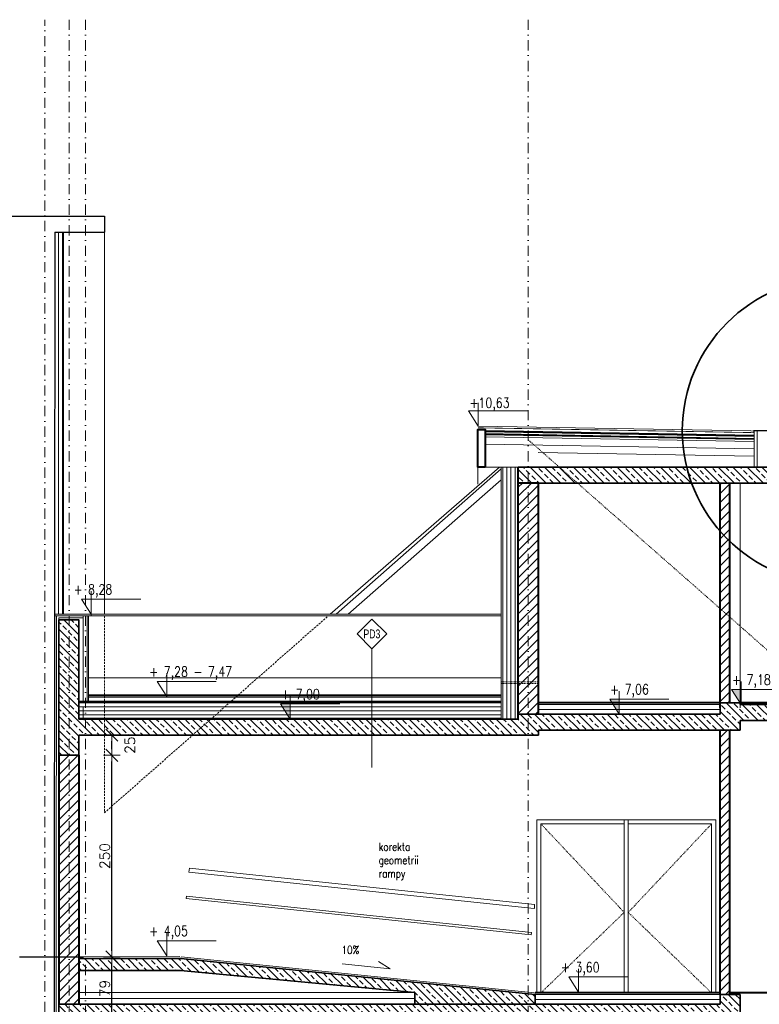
# Model space of a CAD drawing. Header units: millimetres. Extents: x -1893473 to 942156, y -568027 to 942944.
# Tile 31 of 256: x -36266 to -35349, y -334514 to -333292. Entities that reach past the tile are written whole.
import ezdxf
from ezdxf.enums import TextEntityAlignment as Align

# ---------------------------------------------------------------- set-up
doc = ezdxf.new("R2010")
doc.units = ezdxf.units.MM
doc.header["$LTSCALE"] = 0.2
for name, pattern in [('2_3', [1, 0.5, -0.5]), ('CACHE', [9.525, 6.35, -3.175]), ('DASHDOT', [25.4, 12.7, -6.35, 0, -6.35]), ('HIDDEN', [9.525, 6.35, -3.175])]:
    doc.linetypes.add(name, pattern=pattern)
doc.layers.get('0').update_dxf_attribs({"lineweight": 0})
for name, color, linetype, lineweight in [('!! 0_ Istn-sciany', 7, 'Continuous', 30), ('!! 0_ Istn-widok', 1, 'Continuous', 15), ('!! 0_ Opis', 3, 'Continuous', 13), ('!! 0_Istn-cienka', 4, 'Continuous', 9), ('!! 1  WYDZIELENIE PPOŻ', 252, 'Continuous', 0), ('!! 1_ PROJ WARSTWY', 252, 'Continuous', 9), ('!! 1_ tynk zewn  - nowy', 21, 'Continuous', 20), ('!! 1_drzwi-linia', 213, 'Continuous', 5), ('!! 1_hatch projektowane ściany', 4, 'Continuous', 5), ('!! 1_PROJ Sciany', 2, 'Continuous', 40), ('!! 1_PROJ TERMOIZOL', 132, 'Continuous', 5), ('!! 1_PROJ widok', 5, 'Continuous', 9), ('!! 1_PROJ ŻELBET', 1, 'Continuous', 35), ('!! 2 _linia hydroizol', 32, 'Continuous', 9), ('!! 2_ remont Ocieplenie', 4, 'ZIGZAG', 5), ('!! wymiary osi', 250, 'Continuous', 9), ('0-osie-liniA', 14, 'DASHDOT', 5), ('0-rzedne-blok', 62, 'Continuous', 13), ('DO KONSTRUKCJI', 222, 'Continuous', 35)]:
    doc.layers.add(name, color=color, linetype=linetype, lineweight=lineweight)
doc.layers.add('!! 1_ widok', color=4, linetype='Continuous')
doc.styles.add('50', font='ROMANS.shx', dxfattribs={"width": 0.8, "height": 10})
doc.styles.add('ARIAL TEEN', font='arial.ttf')
doc.styles.add('DEUTSCH', font='SIMPLEX8')
doc.styles.add('TXT', font='simplex.shx')
doc.linetypes.add('BATTING', pattern='A,0.00254,-2.54,[134,ltypeshp.shx,S=2.54,R=0,X=-2.54,Y=0],-5.08,[134,ltypeshp.shx,S=2.54,R=180,X=2.54,Y=0],-2.54', length=10.16254)
doc.linetypes.add('ZIGZAG', pattern='A,0.00254,-5.08,[131,ltypeshp.shx,S=5.08,R=0,X=-5.08,Y=0],-10.16,[131,ltypeshp.shx,S=5.08,R=180,X=5.08,Y=0],-5.08', length=20.32254)
doc.dimstyles.new('DIM50', dxfattribs={"dimscale": 5, "dimtxt": 2.5, "dimasz": 1.5, "dimexe": 0, "dimexo": 0, "dimgap": 0.5, "dimtad": 1, "dimdec": 4, "dimrnd": 0.5, "dimdsep": 46, "dimtxsty": 'TXT', "dimblk1": 'TICK1', "dimblk2": 'TICK1', "dimsah": 1, "dimcen": 0, "dimse1": 1, "dimse2": 1, "dimclrd": 1, "dimclre": 7, "dimclrt": 9, "dimadec": 0, "dimazin": 0, "dimtfac": 1, "dimtdec": 4, "dimtmove": 2, "dimatfit": 3, "dimldrblk": 'TICK1', "dimfxl": 1, "dimtolj": 1, "dimarcsym": 0})
pattern_1 = [(45, (-97047.5, -125852.509), (-5.61266008, 5.61266008), [])]
pattern_2 = [(135, (-97047.5, -125852.509), (-8.9802561, -8.9802561), []), (135, (-97047.5, -125843.529), (-8.9802561, -8.9802561), [6.35, -3.175])]

# ---------------------------------------------------------------- blocks, each defined once
blk = doc.blocks.new('D_kota')
for p, q in [((8.66, 0), (8.66, 23.02)), ((-0.76, 15), (8.66, 15)), ((8.66, 0), (-0.76, 15))]:
    blk.add_line(p, q)
blk.add_lwpolyline([(-0.76, 15), (57.9, 15)])
at = {"style": 'DEUTSCH', "width": 0.8}
blk.add_attdef('POZ.ARCH', (7.32, 19.66), '', height=10, dxfattribs=at)
blk = doc.blocks.new('TICK1')
at = {"color": 2}
blk.add_line((-1, -1), (1, 1), dxfattribs=at)
at = {"color": 0}
for p, q in [((0, 0), (-1, 0)), ((0, -1.4), (0, 1.4))]:
    blk.add_line(p, q, dxfattribs=at)
blk = doc.blocks.new('*D4969')
at = {"layer": '!! wymiary osi', "color": 1, "lineweight": -2, "transparency": 16777216}
blk.add_line((-36152.2, -334526), (-36152.2, -334462), dxfattribs=at)
at = {"layer": 'DEFPOINTS', "color": 0, "transparency": 16777216}
for p in [(-36204.9, -334454.5), (-36152.2, -334454.5), (-36192.9, -334533.5)]:
    blk.add_point(p, dxfattribs=at)
at = {"layer": '!! wymiary osi', "color": 1, "lineweight": -2, "transparency": 16777216, "xscale": 7.5, "yscale": 7.5, "zscale": 7.5}
for p, rotation in [((-36152.2, -334454.5), 90), ((-36152.2, -334533.5), 270)]:
    blk.add_blockref('TICK1', p, dxfattribs=dict(at, rotation=rotation))
at = {"layer": '!! wymiary osi', "color": 9, "transparency": 16777216, "insert": (-36161, -334494), "char_height": 12.5, "attachment_point": 5, "rotation": 90, "style": 'TXT'}
blk.add_mtext('\\A1;79', dxfattribs=at)
blk = doc.blocks.new('*D4970')
at = {"layer": '!! wymiary osi', "color": 1, "lineweight": -2, "transparency": 16777216}
blk.add_line((-36152.2, -334447), (-36152.2, -334212), dxfattribs=at)
at = {"layer": 'DEFPOINTS', "color": 0, "transparency": 16777216}
for p in [(-36205.9, -334204.5), (-36152.2, -334204.5), (-36204.9, -334454.5)]:
    blk.add_point(p, dxfattribs=at)
at = {"layer": '!! wymiary osi', "color": 1, "lineweight": -2, "transparency": 16777216, "xscale": 7.5, "yscale": 7.5, "zscale": 7.5}
for p, rotation in [((-36152.2, -334204.5), 90), ((-36152.2, -334454.5), 270)]:
    blk.add_blockref('TICK1', p, dxfattribs=dict(at, rotation=rotation))
at = {"layer": '!! wymiary osi', "color": 9, "transparency": 16777216, "insert": (-36161, -334329.5), "char_height": 12.5, "attachment_point": 5, "rotation": 90, "style": 'TXT'}
blk.add_mtext('\\A1;250', dxfattribs=at)
blk = doc.blocks.new('*D4971')
at = {"layer": '!! wymiary osi', "color": 1, "lineweight": -2, "transparency": 16777216}
blk.add_line((-36152.2, -334197), (-36152.2, -334187), dxfattribs=at)
at = {"layer": 'DEFPOINTS', "color": 0, "transparency": 16777216}
for p in [(-36192.9, -334179.5), (-36152.2, -334179.5), (-36205.9, -334204.5)]:
    blk.add_point(p, dxfattribs=at)
at = {"layer": '!! wymiary osi', "color": 1, "lineweight": -2, "transparency": 16777216, "xscale": 7.5, "yscale": 7.5, "zscale": 7.5}
for p, rotation in [((-36152.2, -334179.5), 90), ((-36152.2, -334204.5), 270)]:
    blk.add_blockref('TICK1', p, dxfattribs=dict(at, rotation=rotation))
at = {"layer": '!! wymiary osi', "color": 9, "transparency": 16777216, "insert": (-36129.7, -334192), "char_height": 12.5, "attachment_point": 5, "rotation": 90, "style": 'TXT'}
blk.add_mtext('\\A1;25', dxfattribs=at)
blk = doc.blocks.new('*D4973')
at = {"layer": '!! wymiary osi', "color": 1, "lineweight": -2, "transparency": 16777216}
blk.add_line((-35315.9, -334526), (-35315.9, -334507), dxfattribs=at)
at = {"layer": 'DEFPOINTS', "color": 0, "transparency": 16777216}
for p in [(-35372.4, -334499.5), (-35315.9, -334499.5), (-35372.4, -334533.5)]:
    blk.add_point(p, dxfattribs=at)
at = {"layer": '!! wymiary osi', "color": 1, "lineweight": -2, "transparency": 16777216, "xscale": 7.5, "yscale": 7.5, "zscale": 7.5}
for p, rotation in [((-35315.9, -334499.5), 90), ((-35315.9, -334533.5), 270)]:
    blk.add_blockref('TICK1', p, dxfattribs=dict(at, rotation=rotation))
at = {"layer": '!! wymiary osi', "color": 9, "transparency": 16777216, "insert": (-35324.6, -334516.5), "char_height": 12.5, "attachment_point": 5, "rotation": 90, "style": 'TXT'}
blk.add_mtext('\\A1;34', dxfattribs=at)
blk = doc.blocks.new('*D4974')
at = {"layer": '!! wymiary osi', "color": 1, "lineweight": -2, "transparency": 16777216}
blk.add_line((-35315.9, -334492), (-35315.9, -334181), dxfattribs=at)
at = {"layer": 'DEFPOINTS', "color": 0, "transparency": 16777216}
for p in [(-35372.4, -334173.5), (-35315.9, -334173.5), (-35372.4, -334499.5)]:
    blk.add_point(p, dxfattribs=at)
at = {"layer": '!! wymiary osi', "color": 1, "lineweight": -2, "transparency": 16777216, "xscale": 7.5, "yscale": 7.5, "zscale": 7.5}
for p, rotation in [((-35315.9, -334173.5), 90), ((-35315.9, -334499.5), 270)]:
    blk.add_blockref('TICK1', p, dxfattribs=dict(at, rotation=rotation))
at = {"layer": '!! wymiary osi', "color": 9, "transparency": 16777216, "insert": (-35324.6, -334336.5), "char_height": 12.5, "attachment_point": 5, "rotation": 90, "style": 'TXT'}
blk.add_mtext('\\A1;326', dxfattribs=at)
blk = doc.blocks.new('*D4975')
at = {"layer": '!! wymiary osi', "color": 1, "lineweight": -2, "transparency": 16777216}
blk.add_line((-35315.9, -334166), (-35315.9, -334145.4), dxfattribs=at)
at = {"layer": 'DEFPOINTS', "color": 0, "transparency": 16777216}
for p in [(-35373.2, -334137.9), (-35315.9, -334137.9), (-35372.4, -334173.5)]:
    blk.add_point(p, dxfattribs=at)
at = {"layer": '!! wymiary osi', "color": 1, "lineweight": -2, "transparency": 16777216, "xscale": 7.5, "yscale": 7.5, "zscale": 7.5}
for p, rotation in [((-35315.9, -334137.9), 90), ((-35315.9, -334173.5), 270)]:
    blk.add_blockref('TICK1', p, dxfattribs=dict(at, rotation=rotation))
at = {"layer": '!! wymiary osi', "color": 9, "transparency": 16777216, "insert": (-35293.4, -334155.7), "char_height": 12.5, "attachment_point": 5, "rotation": 90, "style": 'TXT'}
blk.add_mtext('\\A1;35.5', dxfattribs=at)
blk = doc.blocks.new('*D4976')
at = {"layer": '!! wymiary osi', "color": 1, "lineweight": -2, "transparency": 16777216}
blk.add_line((-35315.9, -334130.4), (-35315.9, -333874.2), dxfattribs=at)
at = {"layer": 'DEFPOINTS', "color": 0, "transparency": 16777216}
for p in [(-35373.2, -333866.7), (-35315.9, -333866.7), (-35373.2, -334137.9)]:
    blk.add_point(p, dxfattribs=at)
at = {"layer": '!! wymiary osi', "color": 1, "lineweight": -2, "transparency": 16777216, "xscale": 7.5, "yscale": 7.5, "zscale": 7.5}
for p, rotation in [((-35315.9, -333866.7), 90), ((-35315.9, -334137.9), 270)]:
    blk.add_blockref('TICK1', p, dxfattribs=dict(at, rotation=rotation))
at = {"layer": '!! wymiary osi', "color": 9, "transparency": 16777216, "insert": (-35324.6, -334002.3), "char_height": 12.5, "attachment_point": 5, "rotation": 90, "style": 'TXT'}
blk.add_mtext('\\A1;271', dxfattribs=at)

msp = doc.modelspace()

# ---------------------------------------------------------------- hatches: boundary and pattern name
at = {"layer": '!! 1_hatch projektowane ściany'}
h = msp.add_hatch(dxfattribs=at)
h.set_pattern_fill('ANSI33', color=256, scale=2, angle=90)
h.set_pattern_definition([(135, (-97898.003, -125185.748), (-8.9802561, -8.9802561), []), (135, (-97898.003, -125176.767), (-8.9802561, -8.9802561), [6.35, -3.175])])
h.paths.add_polyline_path([(-35335.43072, -333846.72481), (-35335.43072, -333866.72481), (-35647.93302, -333866.72481), (-35647.93302, -333846.72481)])
h = msp.add_hatch(dxfattribs=at)
h.set_pattern_fill('ANSI31', color=256, scale=2.5)
h.set_pattern_definition(pattern_1)
h.paths.add_polyline_path([(-35622.93302, -333866.72481), (-35635.43302, -333866.72481), (-35635.43302, -334153.48588), (-35622.93302, -334153.48588)])
h.paths.add_polyline_path([(-35635.43302, -333866.72481), (-35647.93302, -333866.72481), (-35647.93302, -334153.48588), (-35635.43302, -334153.48588)])
h = msp.add_hatch(dxfattribs=at)
h.set_pattern_fill('ANSI31', color=256, scale=2.5)
h.set_pattern_definition(pattern_1)
h.paths.add_polyline_path([(-35385.43072, -334073.15023), (-35397.43072, -334062.59023), (-35397.43072, -334139.48588), (-35385.43072, -334139.48588)])
h.paths.add_polyline_path([(-35385.43072, -333866.72481), (-35397.43072, -333866.72481), (-35397.43072, -334062.59023), (-35385.43072, -334073.15023)])
h = msp.add_hatch(dxfattribs=at)
h.set_pattern_fill('ANSI33', color=256, scale=2, angle=90)
h.set_pattern_definition(pattern_2)
h.paths.add_polyline_path([(-36204.93302, -334036.48588), (-36217.93302, -334036.48588), (-36217.93302, -334204.48588), (-36204.93302, -334204.48588)])
h.paths.add_polyline_path([(-35635.43302, -334153.48588), (-35647.93302, -334153.48588), (-35647.93302, -334159.48588), (-36192.93302, -334159.48588), (-36192.93302, -334036.48588), (-36204.93302, -334036.48588), (-36204.93302, -334204.48588), (-36192.93302, -334204.48588), (-36192.93302, -334179.48588), (-35635.43302, -334179.48588)])
h.paths.add_polyline_path([(-35372.43072, -334161.48588), (-35285.0493, -334161.48588), (-35307.77658, -334141.48588), (-35372.43072, -334141.48588), (-35372.43072, -334139.48588), (-35397.43072, -334139.48588), (-35397.43072, -334153.48588), (-35635.43302, -334153.48588), (-35635.43302, -334179.48588), (-35622.93302, -334179.48588), (-35622.93302, -334173.48588), (-35372.43072, -334173.48588)])
h.paths.add_polyline_path([(-35219.43072, -334141.48588), (-35307.77658, -334141.48588), (-35285.0493, -334161.48588), (-35244.43072, -334161.48588), (-35244.43072, -334170.49373), (-35219.43072, -334170.49373)])
h = msp.add_hatch(dxfattribs=at)
h.set_pattern_fill('ANSI31', color=256, scale=2.5)
h.set_pattern_definition(pattern_1)
h.paths.add_polyline_path([(-35385.43072, -334173.48588), (-35397.43072, -334173.48588), (-35397.43072, -334501.48588), (-35385.43072, -334501.48588)])
h = msp.add_hatch(dxfattribs=at)
h.set_pattern_fill('ANSI31', color=256, scale=2.5)
h.set_pattern_definition(pattern_1)
h.paths.add_polyline_path([(-36192.93302, -334204.48588), (-36217.93302, -334204.48588), (-36217.93302, -334513.48588), (-36192.93302, -334513.48588)])
h = msp.add_hatch(dxfattribs=at)
h.set_pattern_fill('ANSI33', color=256, scale=2, angle=90)
h.set_pattern_definition(pattern_2)
h.paths.add_polyline_path([(-35776.1951, -334513.48588), (-35626.92059, -334513.48588), (-35626.92059, -334501.48588), (-36067.94445, -334456.33759), (-36192.93302, -334456.48588), (-36192.93302, -334471.48588), (-36068.9008, -334471.49749), (-35776.1951, -334498.8901)])
h = msp.add_hatch(dxfattribs=at)
h.set_pattern_fill('ANSI33', color=256, scale=2, angle=90)
h.set_pattern_definition(pattern_2)
h.paths.add_polyline_path([(-36217.93302, -334558.48588), (-36217.93302, -334513.98588), (-35397.43072, -334513.48588), (-35397.43072, -334501.48588), (-35372.43072, -334501.48588), (-35372.43072, -334533.48588), (-36172.93302, -334533.48588), (-36172.93302, -334558.48588)])
at = {"layer": '0-rzedne-blok'}
h = msp.add_hatch(color=256, dxfattribs=at)
h.dxf.hatch_style = 1
h.paths.add_polyline_path([(-35371.43641, -334141.48588), (-35383.21217, -334122.73588), (-35371.43641, -334122.73588)])
h = msp.add_hatch(color=256, dxfattribs=at)
h.dxf.hatch_style = 1
h.paths.add_polyline_path([(-35522.68187, -334153.48588), (-35534.45763, -334134.73588), (-35522.68187, -334134.73588)])
h = msp.add_hatch(color=256, dxfattribs=at)
h.dxf.hatch_style = 1
h.paths.add_polyline_path([(-35930.93302, -334159.48588), (-35942.70878, -334140.73588), (-35930.93302, -334140.73588)])

# ---------------------------------------------------------------- linework, layer by layer
at = {"layer": '!! 0_ Istn-sciany'}
for points in [[(-39065.93302, -333535.353), (-36161.37382, -333535.353)], [(-36161.37382, -333535.353), (-36161.37382, -333555.353)], [(-36222.94781, -333555.353), (-36224.01778, -334870.98588)], [(-36222.94781, -333555.353), (-36161.37382, -333555.353)]]:
    msp.add_lwpolyline(points, dxfattribs=at)
at = {"layer": '!! 0_ Istn-widok', "lineweight": 35, "const_width": 1}
for points in [[(-35355.21154, -333804.04064), (-35697.82137, -333798.06036)], [(-35335.78072, -333801.22481), (-35355.71154, -333801.22481), (-35355.71154, -333804.04064)]]:
    msp.add_lwpolyline(points, dxfattribs=at)
at = {"layer": '!! 0_ Istn-widok', "linetype": '2_3', "ltscale": 10}
for points in [[(-34914.10408, -334447.73974), (-35635.43302, -333812.97027)], [(-35668.93302, -334113.48588), (-35622.93302, -334113.48588)], [(-35668.93302, -334115.48588), (-35622.93302, -334115.48588)]]:
    msp.add_lwpolyline(points, dxfattribs=at)
at = {"layer": '!! 0_ Opis'}
msp.add_line((-35829.51812, -334072.2249), (-35829.51812, -334219.7249), dxfattribs=at)
msp.add_lwpolyline([(-35829.51812, -334072.2249), (-35811.13334, -334053.84012), (-35829.51812, -334035.45534), (-35847.90289, -334053.84012)], close=True, dxfattribs=at)
at = {"layer": '!! 0_Istn-cienka', "linetype": 'HIDDEN', "ltscale": 2}
msp.add_lwpolyline([(-36161.37382, -334031.48191), (-36161.37382, -334275.79817), (-35883.74171, -334031.48191)], dxfattribs=at)
at = {"layer": '!! 1  WYDZIELENIE PPOŻ'}
msp.add_lwpolyline([(-36067.93312, -334454.31363), (-36192.93302, -334454.48588)], dxfattribs=at)
msp.add_lwpolyline([(-35776.1951, -334513.48588), (-35626.92059, -334513.48588), (-35626.92059, -334501.48588), (-36066.18232, -334456.49765), (-36192.93302, -334456.48588), (-36192.93302, -334471.48588), (-36067.17807, -334471.49765), (-35776.1951, -334498.8901)], close=True, dxfattribs=at)
at = {"layer": '!! 1_ PROJ WARSTWY'}
for points in [[(-35335.43072, -333802.27032), (-35697.78445, -333795.94541)], [(-35355.21154, -333811.13413), (-35688.85675, -333805.31033)], [(-35355.21154, -333809.0414), (-35688.82023, -333803.21824)], [(-35355.21154, -333807.04109), (-35688.78533, -333801.21854)], [(-35350.21154, -333846.72481), (-35355.21154, -333846.72481), (-35355.21154, -333801.72481)], [(-35355.21154, -333815.20405), (-35688.92777, -333809.37901)], [(-35355.21154, -333812.63435), (-35688.88293, -333806.8101)], [(-35355.21154, -333833.20679), (-35623.34173, -333828.52656)], [(-35335.43072, -333846.72481), (-35647.93302, -333846.72481)], [(-35668.93302, -334132.48588), (-36180.93302, -334132.48588)], [(-35668.93302, -334137.48588), (-36192.93302, -334137.48588)], [(-35668.93302, -334139.48588), (-36192.93302, -334139.48588)], [(-35397.43072, -334141.48588), (-35622.93302, -334141.48588)], [(-35397.43072, -334147.48588), (-35622.93302, -334147.48588)], [(-35668.93302, -334149.48588), (-36192.93302, -334149.48588)], [(-35668.93302, -334158.48588), (-36192.93302, -334158.48588)], [(-35776.1951, -334499.00382), (-36192.93302, -334499.00382)], [(-35397.43072, -334501.48588), (-35626.92059, -334501.48588)], [(-35776.1951, -334506.18799), (-36192.93302, -334506.18799)], [(-35397.43072, -334507.48588), (-35626.92059, -334507.48588)]]:
    msp.add_lwpolyline(points, dxfattribs=at)
at = {"layer": '!! 1_ tynk zewn  - nowy'}
for points in [[(-36213.32942, -334029.45748), (-36213.32942, -333555.353)], [(-36212.32942, -334029.45817), (-36212.32942, -333555.353)], [(-35668.93302, -334159.48588), (-35668.93302, -333846.72481)], [(-35666.93302, -334159.48588), (-35666.93302, -333846.72481)], [(-36223.29982, -334031.48191), (-36177.93302, -334031.48191), (-36177.93302, -334029.48191), (-36223.29831, -334029.45059)], [(-36182.93302, -334139.48588), (-36182.93302, -334031.48191)], [(-36180.93302, -334139.48588), (-36180.93302, -334031.48191)]]:
    msp.add_lwpolyline(points, dxfattribs=at)
at = {"layer": '!! 1_ widok'}
for points in [[(-36266.93302, -334454.48588), (-36187.43664, -334454.48588)], [(-35986.57299, -334461.48588), (-35986.93302, -334461.48588)]]:
    msp.add_lwpolyline(points, dxfattribs=at)
at = {"layer": '!! 1_drzwi-linia'}
for points in [[(-35511.43302, -334499.48588), (-35511.43302, -334284.48588), (-35624.93302, -334284.48588), (-35624.93302, -334499.48588)], [(-35516.43302, -334499.48588), (-35516.43302, -334289.48588), (-35619.93302, -334289.48588), (-35619.93302, -334499.48588)], [(-35516.43302, -334499.48588), (-35516.43302, -334284.48588), (-35402.93302, -334284.48588), (-35402.93302, -334499.48588)], [(-35511.43302, -334499.48588), (-35511.43302, -334289.48588), (-35407.93302, -334289.48588), (-35407.93302, -334499.48588)]]:
    msp.add_lwpolyline(points, dxfattribs=at)
at = {"layer": '!! 1_drzwi-linia', "linetype": '2_3', "ltscale": 10}
for points in [[(-35619.93302, -334289.48588), (-35516.43302, -334399.48588), (-35619.93302, -334499.48588)], [(-35407.93302, -334289.48588), (-35511.43302, -334399.48588), (-35407.93302, -334499.48588)]]:
    msp.add_lwpolyline(points, dxfattribs=at)
at = {"layer": '!! 1_PROJ Sciany'}
for p, q in [((-35397.43072, -334145.48588), (-35397.43072, -333866.72481)), ((-35385.43072, -334139.48588), (-35385.43072, -333866.72481)), ((-35397.43072, -334501.48588), (-35397.43072, -334173.48588)), ((-35385.43072, -334501.48588), (-35385.43072, -334173.48588))]:
    msp.add_line(p, q, dxfattribs=at)
msp.add_lwpolyline([(-35688.84324, -333846.72481), (-35697.93302, -333846.72481), (-35697.93302, -333800.08554), (-35688.84324, -333800.08554)], close=True, dxfattribs=at)
for points in [[(-35647.93302, -334159.48588), (-35647.93302, -333846.72481)], [(-35622.93302, -333866.72481), (-35647.93302, -333866.72481)], [(-35622.93302, -334153.48588), (-35622.93302, -333866.72481)], [(-35668.93302, -334130.48588), (-36180.93302, -334130.48588)], [(-35397.43072, -334139.48588), (-35622.93302, -334139.48588)], [(-35219.43072, -334139.48588), (-35372.43072, -334139.48588)], [(-36217.93302, -334204.48588), (-36217.93302, -334513.48588)], [(-36192.93302, -334204.48588), (-36192.93302, -334513.48588)], [(-35397.43072, -334499.48588), (-35626.92059, -334499.48588)], [(-35191.92842, -334499.48588), (-35384.93302, -334499.48588)]]:
    msp.add_lwpolyline(points, dxfattribs=at)
at = {"layer": '!! 1_PROJ TERMOIZOL', "linetype": 'ZIGZAG', "ltscale": 0.75}
for points in [[(-35661.93302, -334159.48588), (-35661.93302, -333846.72481)], [(-35651.93302, -334159.48588), (-35651.93302, -333846.72481)], [(-36187.93302, -334139.48588), (-36187.93302, -334031.48191)], [(-35668.93302, -334144.48588), (-36192.93302, -334144.48588)], [(-36187.93302, -334159.48588), (-36187.93302, -334144.48588)], [(-35668.93302, -334154.48588), (-36192.93302, -334154.48588)]]:
    msp.add_lwpolyline(points, dxfattribs=at)
at = {"layer": '!! 1_PROJ TERMOIZOL', "linetype": 'ZIGZAG', "ltscale": 0.55}
for points in [[(-36220.77354, -334031.48377), (-36221.48588, -334825.22074)], [(-36217.99105, -334036.48588), (-36217.99105, -334033.98588), (-36187.93302, -334033.98588)]]:
    msp.add_lwpolyline(points, dxfattribs=at)
at = {"layer": '!! 1_PROJ widok'}
msp.add_line((-35372.43072, -334145.48588), (-35372.43072, -333866.72481), dxfattribs=at)
for points in [[(-35873.90042, -334029.48191), (-35668.93302, -333849.1106)], [(-35697.93302, -333846.72481), (-35697.93302, -333867.97027)], [(-35858.76331, -334029.48191), (-35668.93302, -333862.43126)], [(-36177.93302, -334029.48191), (-35668.93302, -334029.48191)], [(-36177.93302, -334031.48191), (-35668.93302, -334031.48191)], [(-35668.93302, -334108.48588), (-36180.93302, -334108.48588)]]:
    msp.add_lwpolyline(points, dxfattribs=at)
at = {"layer": '!! 1_PROJ ŻELBET'}
for points in [[(-35335.43072, -333846.72481), (-35647.93302, -333846.72481)], [(-35335.43072, -333866.72481), (-35647.93302, -333866.72481)], [(-36217.93302, -334036.48588), (-36217.93302, -334204.48588)], [(-36192.93302, -334159.48588), (-36192.93302, -334036.48588), (-36217.93302, -334036.48588)], [(-35372.43072, -334141.48588), (-35372.43072, -334139.48588), (-35397.43072, -334139.48588), (-35397.43072, -334153.48588)], [(-35219.43072, -334141.48588), (-35372.43072, -334141.48588)], [(-35647.93302, -334159.48588), (-36192.93302, -334159.48588)], [(-35397.43072, -334153.48588), (-35647.93302, -334153.48588)], [(-35244.43072, -334161.48588), (-35372.43072, -334161.48588)], [(-35372.43072, -334161.48588), (-35372.43072, -334173.48588)], [(-36192.93302, -334179.48588), (-36192.93302, -334204.48588), (-36217.93302, -334204.48588)], [(-35372.43072, -334173.48588), (-35622.93302, -334173.48588), (-35622.93302, -334179.48588), (-36192.93302, -334179.48588)], [(-36192.93302, -334456.48588), (-36066.19565, -334456.49765)], [(-36066.39138, -334456.48674), (-35626.92059, -334501.48588)], [(-36067.14876, -334471.49765), (-36192.93302, -334471.48588)], [(-36067.17807, -334471.49765), (-35776.1951, -334498.8901)], [(-35776.1951, -334498.8901), (-35776.1951, -334513.48588)], [(-35626.92059, -334501.48588), (-35626.92059, -334513.48588)], [(-35397.43072, -334501.48588), (-35397.43072, -334513.48588)], [(-35397.43072, -334501.48588), (-35372.43072, -334501.48588)], [(-35372.43072, -334501.48588), (-35372.43072, -334533.48588)], [(-35397.43072, -334513.48588), (-36217.93302, -334513.48588)]]:
    msp.add_lwpolyline(points, dxfattribs=at)
at = {"layer": '!! 2 _linia hydroizol', "linetype": 'CACHE'}
for points, const_width in [([(-35355.21154, -333811.88424), (-35688.86984, -333806.06021)], 1.5), ([(-35668.93302, -334138.48588), (-36192.93302, -334138.48588)], 1.5), ([(-35668.93302, -334158.98588), (-36192.93302, -334158.98588)], 0.7)]:
    msp.add_lwpolyline(points, dxfattribs=dict(at, const_width=const_width))
at = {"layer": '!! 2 _linia hydroizol', "linetype": 'CACHE', "ltscale": 0.5, "const_width": 1.5}
msp.add_lwpolyline([(-35355.21154, -333808.04124), (-35688.80278, -333802.21839)], dxfattribs=at)
at = {"layer": '!! 2_ remont Ocieplenie', "linetype": 'ZIGZAG', "ltscale": 0.75}
msp.add_lwpolyline([(-36218.32942, -334029.45059), (-36218.32942, -333555.353)], dxfattribs=at)
at = {"layer": '!! 2_ remont Ocieplenie', "linetype": 'BATTING', "ltscale": 0.25}
msp.add_lwpolyline([(-35351.32113, -333801.72481), (-35351.32113, -333846.72481)], dxfattribs=at)
at = {"layer": '!! 2_ remont Ocieplenie', "linetype": 'BATTING', "ltscale": 0.75}
msp.add_lwpolyline([(-35355.21154, -333824.20542), (-35689.08484, -333818.37764)], dxfattribs=at)
at = {"layer": '!! 2_ remont Ocieplenie', "linetype": 'Continuous', "ltscale": 0.75}
msp.add_lwpolyline([(-35656.93302, -334159.48588), (-35656.93302, -333846.72481)], dxfattribs=at)
at = {"layer": '!! wymiary osi'}
for points in [[(-36161.37382, -333555.353), (-36161.37382, -334029.48191)], [(-35881.46898, -334029.48191), (-35670.97505, -333846.72481)], [(-36056.45567, -334349.45849), (-36055.93302, -334344.48588)], [(-36056.45567, -334349.45849), (-35628.30927, -334394.45849)], [(-36055.93302, -334344.48588), (-35627.78662, -334389.48588)], [(-36059.90511, -334382.27771), (-36059.59152, -334379.29415)], [(-36059.59152, -334379.29415), (-35631.44512, -334424.29415)], [(-36059.90511, -334382.27771), (-35631.75871, -334427.27771)], [(-35627.78662, -334389.48588), (-35627.78662, -334394.51342)], [(-35631.44512, -334424.29415), (-35631.75871, -334427.27771)], [(-36066.18232, -334454.49765), (-35627.78662, -334499.48588)]]:
    msp.add_lwpolyline(points, dxfattribs=at)
for points in [[(-35347.43072, -333801.72481), (-35355.21154, -333801.72481)], [(-35335.78072, -333801.72481), (-35355.21154, -333801.72481), (-35355.21154, -333804.04064)], [(-35697.93302, -333812.97027), (-35697.93302, -333846.72481)], [(-35647.93302, -333846.72481), (-35697.93302, -333846.72481)], [(-36217.93302, -334031.48588), (-36223.29982, -334031.48191)]]:
    msp.add_lwpolyline(points)
at = {"layer": '0-osie-liniA', "ltscale": 5}
for points in [[(-36235.43302, -335084.09785), (-36235.43302, -333291.56686)], [(-36204.93302, -333291.56686), (-36204.93302, -335084.09785)], [(-36184.93302, -333291.56686), (-36184.93302, -335084.09785)], [(-35635.43302, -333291.56686), (-35635.43302, -335084.09785)]]:
    msp.add_lwpolyline(points, dxfattribs=at)
at = {"layer": '0-rzedne-blok'}
for points in [[(-35371.43641, -334141.48588), (-35383.21217, -334122.73588), (-35371.43641, -334122.73588)], [(-35522.68187, -334153.48588), (-35534.45763, -334134.73588), (-35522.68187, -334134.73588)], [(-35930.93302, -334159.48588), (-35942.70878, -334140.73588), (-35930.93302, -334140.73588)]]:
    msp.add_lwpolyline(points, close=True, dxfattribs=at)
msp.add_lwpolyline([(-35866.58517, -334463.17212), (-35866.58517, -334463.17212), (-35806.68086, -334469.46832), (-35821.5082, -334460.39329)], dxfattribs=at)
at = {"layer": 'DO KONSTRUKCJI'}
msp.add_lwpolyline([(-35626.92059, -334499.48588), (-35626.92059, -334499.48588)], dxfattribs=at)
at = {"layer": 'DO KONSTRUKCJI', "color": 1, "lineweight": 35}
msp.add_lwpolyline([(-36217.93302, -334513.48588), (-36217.93302, -334558.69395)], dxfattribs=at)
at = {"layer": 'DO KONSTRUKCJI'}
msp.add_circle((-35254.7746, -333801.72481), 189.55088, dxfattribs=at)

# ---------------------------------------------------------------- block references
at = {"layer": '0-rzedne-blok'}
ref = msp.add_blockref('D_kota', (-35708.60977, -333795.94541), dxfattribs=dict(at, xscale=1.250000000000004, yscale=1.250000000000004, zscale=1.250000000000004))
ref.add_attrib('POZ.ARCH', '+10,63', (-35708.34339, -333773.28513), dxfattribs={"layer": '0', "height": 12.5, "style": 'DEUTSCH', "width": 0.8})
ref = msp.add_blockref('D_kota', (-36188.75834, -334029.48191), dxfattribs=dict(at, xscale=1.250000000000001, yscale=1.250000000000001, zscale=1.250000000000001))
ref.add_attrib('POZ.ARCH', '+ 8,28', (-36199.58366, -334004.90197), dxfattribs={"layer": '0', "height": 12.5, "style": 'DEUTSCH', "width": 0.8})
ref = msp.add_blockref('D_kota', (-36094.93302, -334131.48588), dxfattribs=dict(at, xscale=1.250000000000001, yscale=1.250000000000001, zscale=1.250000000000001))
ref.add_attrib('POZ.ARCH', '+ 7,28 - 7,47', (-36105.75834, -334106.90594), dxfattribs={"layer": '0', "height": 12.5, "style": 'DEUTSCH', "width": 0.8})
ref = msp.add_blockref('D_kota', (-35382.26173, -334141.48588), dxfattribs=dict(at, xscale=1.250000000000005, yscale=1.250000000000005, zscale=1.250000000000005))
ref.add_attrib('POZ.ARCH', '+ 7,18', (-35382.61333, -334116.90594), dxfattribs={"layer": '0', "height": 12.5, "style": 'DEUTSCH', "width": 0.8})
ref = msp.add_blockref('D_kota', (-35941.75834, -334159.48588), dxfattribs=dict(at, xscale=1.250000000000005, yscale=1.250000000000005, zscale=1.250000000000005))
ref.add_attrib('POZ.ARCH', '+ 7,00', (-35942.10994, -334134.90594), dxfattribs={"layer": '0', "height": 12.5, "style": 'DEUTSCH', "width": 0.8})
ref = msp.add_blockref('D_kota', (-35533.50719, -334153.48588), dxfattribs=dict(at, xscale=1.250000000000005, yscale=1.250000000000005, zscale=1.250000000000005))
ref.add_attrib('POZ.ARCH', '+ 7,06', (-35533.85879, -334128.90594), dxfattribs={"layer": '0', "height": 12.5, "style": 'DEUTSCH', "width": 0.8})
ref = msp.add_blockref('D_kota', (-36094.93302, -334453.35494), dxfattribs=dict(at, xscale=1.250000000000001, yscale=1.250000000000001, zscale=1.250000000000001))
ref.add_attrib('POZ.ARCH', '+ 4,05', (-36105.75834, -334428.77499), dxfattribs={"layer": '0', "height": 12.5, "style": 'DEUTSCH', "width": 0.8})
ref = msp.add_blockref('D_kota', (-35584.15015, -334498.35494), dxfattribs=dict(at, xscale=1.250000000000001, yscale=1.250000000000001, zscale=1.250000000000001))
ref.add_attrib('POZ.ARCH', '+ 3,60', (-35594.97547, -334473.77499), dxfattribs={"layer": '0', "height": 12.5, "style": 'DEUTSCH', "width": 0.8})

# ---------------------------------------------------------------- texts
at = {"layer": '!! 0_ Opis', "style": 'ARIAL TEEN', "width": 0.7}
msp.add_text('PD3', height=11, dxfattribs=at).set_placement((-35829.51812, -334053.84012), align=Align.MIDDLE_CENTER)
at = {"layer": '0-rzedne-blok', "insert": (-35867.10178, -334441.04538), "char_height": 10, "attachment_point": 1, "style": '50'}
msp.add_mtext_dynamic_manual_height_columns('10%', width=32.1668959, gutter_width=50, heights=[0], dxfattribs=at)
at = {"layer": 'DO KONSTRUKCJI', "insert": (-35821.14443, -334312.94718), "char_height": 10, "attachment_point": 1, "style": '50'}
msp.add_mtext_dynamic_manual_height_columns('korekta geometrii rampy', width=68.7363526, gutter_width=50, heights=[0], dxfattribs=at)

# ---------------------------------------------------------------- dimensions: what is measured, and where the dimension line sits
at = {"layer": '!! wymiary osi'}
for base, p1, p2, picture, middle in [((-35315.86959, -333866.72481), (-35373.23604, -334137.90268), (-35373.23604, -333866.72481), '*D4976', (-35324.61959, -334002.31375)), ((-35315.86959, -334137.90268), (-35372.43072, -334173.48588), (-35373.23604, -334137.90268), '*D4975', (-35293.36959, -334155.69428)), ((-36152.24063, -334179.48588), (-36205.93302, -334204.48588), (-36192.93302, -334179.48588), '*D4971', (-36129.74063, -334191.98588)), ((-35315.86959, -334173.48588), (-35372.43072, -334499.48588), (-35372.43072, -334173.48588), '*D4974', (-35324.61959, -334336.48588)), ((-36152.24063, -334204.48588), (-36204.93302, -334454.48588), (-36205.93302, -334204.48588), '*D4970', (-36160.99063, -334329.48588)), ((-36152.24063, -334454.48588), (-36192.93302, -334533.48588), (-36204.93302, -334454.48588), '*D4969', (-36160.99063, -334493.98588)), ((-35315.86959, -334499.48588), (-35372.43072, -334533.48588), (-35372.43072, -334499.48588), '*D4973', (-35324.61959, -334516.48588))]:
    dim = msp.add_linear_dim(base=base, p1=p1, p2=p2, angle=90, dimstyle='DIM50', dxfattribs=at)
    dim.commit()
    dim.dimension.update_dxf_attribs({"geometry": picture, "text_midpoint": middle})

doc.saveas('drawing.dxf')
